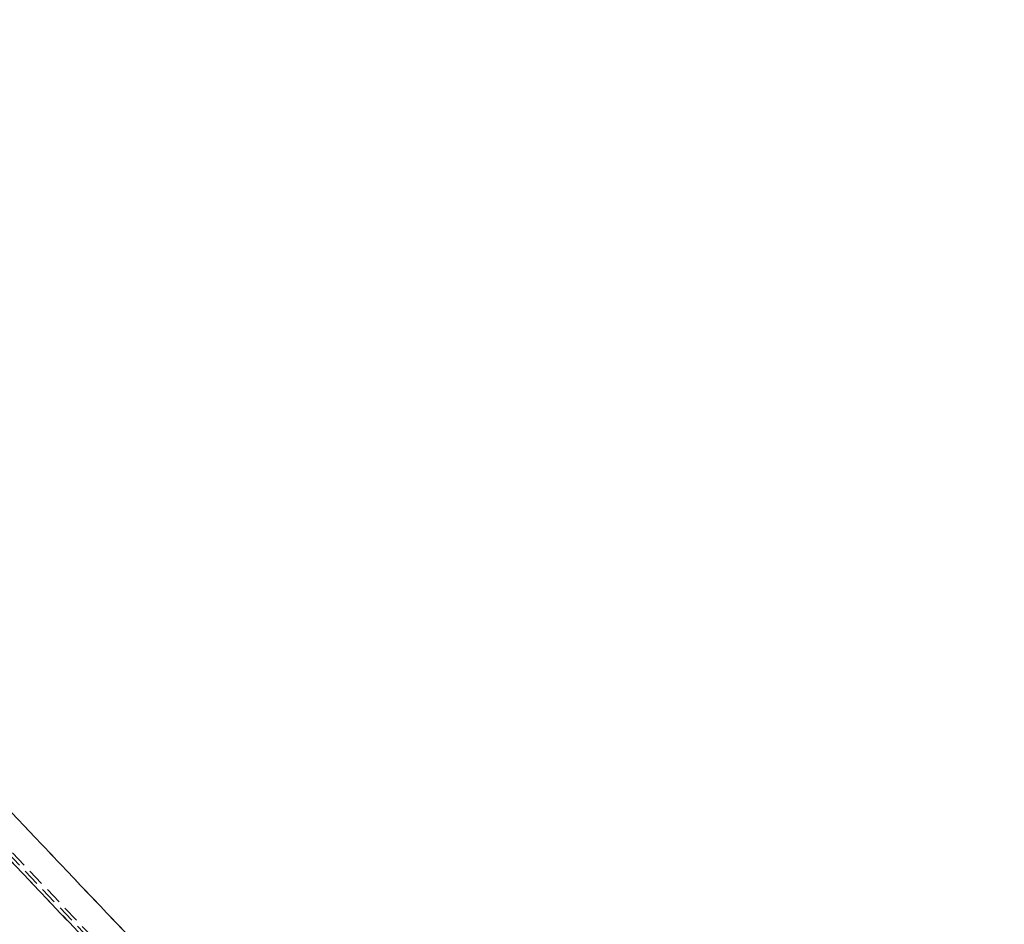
# Model space of a CAD drawing. Header units: metres. Extents: x 104098 to 104607, y 427853 to 428230.
# Tile 139 of 147: x 104286 to 104300, y 428148 to 428161. Entities that reach past the tile are written whole.
import ezdxf

# ---------------------------------------------------------------- set-up
doc = ezdxf.new("R2010")
doc.units = ezdxf.units.M
doc.linetypes.add('DASHED2', pattern=[0.375, 0.25, -0.125])

# ---------------------------------------------------------------- blocks, each defined once
blk = doc.blocks.new('school2')
at = {"color": 252, "linetype": 'DASHED2'}
for p, q in [((108015.096, 456635.41), (108015.178, 456595.576)), ((108014.602, 456632.541), (108014.677, 456596.076)), ((108014.727, 456596.026), (108014.652, 456632.546)), ((108014.777, 456595.976), (108014.702, 456632.551)), ((108014.777, 456595.976), (108014.702, 456632.551)), ((108015.101, 456632.594), (108015.178, 456595.576)), ((108014.677, 456596.076), (108014.602, 456632.44)), ((108014.677, 456596.076), (108014.602, 456632.439))]:
    blk.add_line(p, q, dxfattribs=at)

msp = doc.modelspace()

# ---------------------------------------------------------------- block references
at = {"rotation": 43.40342385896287}
msp.add_blockref('school2', (339564.779, 22181.482), dxfattribs=at)

doc.saveas('drawing.dxf')
